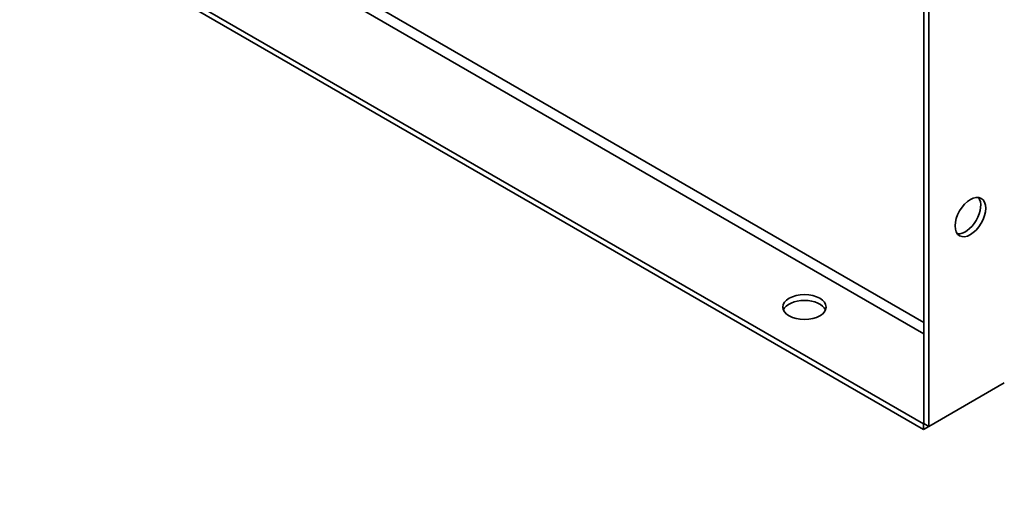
# Model space of a CAD drawing. Header units: millimetres. Extents: x 66 to 1674, y 20 to 1168.
# Tile 12 of 23: x 1415 to 1535, y 242 to 299. Entities that reach past the tile are written whole.
import ezdxf

# ---------------------------------------------------------------- set-up
doc = ezdxf.new("R2010")
doc.units = ezdxf.units.MM
doc.header["$LTSCALE"] = 4
for name, color, linetype, lineweight, true_color in [('Krawędzie widoczne(ISO)', 7, 'Continuous', 35, 0x262659), ('Symbole(ISO)', 7, 'Continuous', 25, 0x262659), ('Widoczne krawędzie styczne(ISO)', 7, 'Continuous', 35, 0x1a1a3e)]:
    doc.layers.add(name, color=color, linetype=linetype, lineweight=lineweight, true_color=true_color)
doc.styles.add('STANDARDDużyTekst', font='txt')

msp = doc.modelspace()

# ---------------------------------------------------------------- linework, layer by layer
at = {"layer": 'Krawędzie widoczne(ISO)'}
for p, q in [((1525.475, 250.103), (1525.475, 450.168)), ((1526.081, 249.753), (1526.081, 449.818)), ((1416.77, 312.117), (1525.435, 249.379)), ((1417.377, 312.467), (1525.435, 250.079)), ((1535.259, 255.052), (1526.081, 249.753)), ((1525.435, 250.079), (1525.475, 250.103)), ((1525.435, 249.379), (1525.435, 250.079)), ((1526.081, 249.753), (1525.435, 249.379)), ((1525.475, 250.103), (1526.081, 249.753))]:
    msp.add_line(p, q, dxfattribs=at)
for centre, major_axis in [((1531.132, 275.251), (-1.314, -2.276)), ((1510.929, 264.286), (-2.629, 0))]:
    msp.add_ellipse(centre, major_axis=major_axis, ratio=0.5773503, dxfattribs=at)
for centre, major_axis in [((1530.526, 275.601), (-1.314, -2.276)), ((1510.929, 263.586), (2.629, 0))]:
    msp.add_ellipse(centre, major_axis=major_axis, ratio=0.5773503, start_param=0.232672, end_param=2.9089207, dxfattribs=at)
at = {"layer": 'Widoczne krawędzie styczne(ISO)'}
for p, q in [((1525.475, 261.02), (1426.872, 317.949)), ((1428.084, 318.649), (1525.475, 262.42))]:
    msp.add_line(p, q, dxfattribs=at)

# ---------------------------------------------------------------- texts
at = {"layer": 'Symbole(ISO)', "color": 7, "insert": (939.391, 273.227), "char_height": 12, "width": 643.36517, "attachment_point": 1, "line_spacing_factor": 0.968047, "style": 'STANDARDDużyTekst'}
msp.add_mtext('{\\fTrebuchet MS|b1|i1;\\H12.0000;\\LAttention:\\P\\l\\fTrebuchet MS|b1|i1;\\H12.0000;This is only a concept drawing of simplified device.\\PPlease keep in mind the dimensions may differ depending on the motor installed. \\PFlexible dimensions are highlighted with red colour.\\P\\fTrebuchet MS|b1|i1;\\H12.0000;\\LUwaga:\\P\\l\\fTrebuchet MS|b1|i1;\\H12.0000;Rysunek przedstawia jedynie uproszczone urządzenie.\\PWymiary urządzenia mogą się różnić, w zależności od zamontowanego silnika.\\PWymiary mogące ulec zmianie zaznaczono na czerwono.}', dxfattribs=at)

doc.saveas('drawing.dxf')
